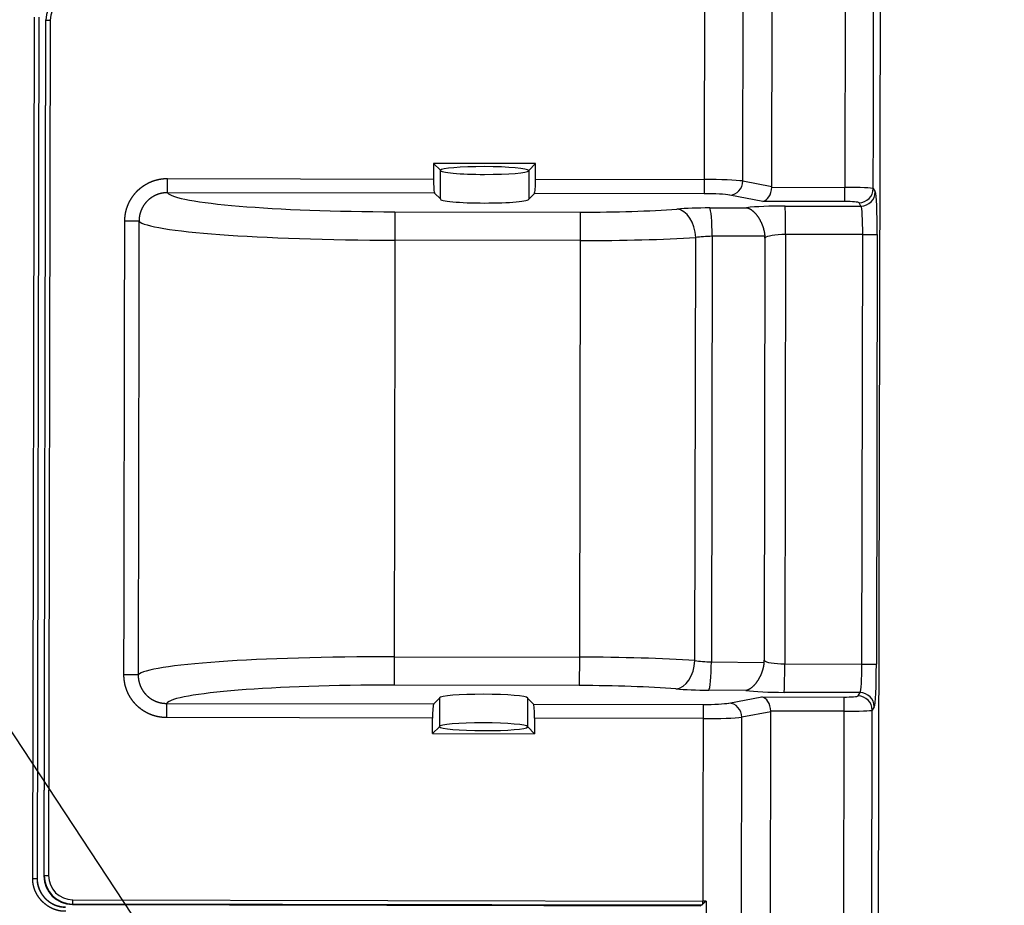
# Model space of a CAD drawing. Header units: millimetres. Extents: x 40090 to 187415, y -53271 to 40260.
# Tile 21 of 43: x 55889 to 55958, y 13837 to 13899. Entities that reach past the tile are written whole.
import ezdxf

# ---------------------------------------------------------------- set-up
doc = ezdxf.new("R2010")
doc.units = ezdxf.units.MM
doc.layers.add('AVM_projektor', color=6, linetype='Continuous')
doc.layers.add('AVM_reproduktor', color=6, linetype='Continuous')
doc.styles.add('AVM', font='arial.ttf')
doc.dimstyles.new('AVM-1_50', dxfattribs={"dimscale": 40, "dimtxt": 2.5, "dimasz": 2.5, "dimexe": 1.25, "dimexo": 0.625, "dimtad": 1, "dimdec": 0, "dimrnd": 1, "dimtxsty": 'AVM', "dimcen": 2.5, "dimclrd": 256, "dimclre": 256, "dimclrt": 256, "dimadec": 0, "dimazin": 0, "dimtfac": 1, "dimtdec": 0, "dimtmove": 0, "dimatfit": 3, "dimfxl": 0, "dimarcsym": 0})

# ---------------------------------------------------------------- blocks, each defined once
blk = doc.blocks.new('PT-FW430-bottom')
for p, q in [((170.364, 322.598), (-170.364, 322.598)), ((95.802, 322.122), (96.035, 322.262)), ((99.024, 321.389), (99.024, 322.405)), ((99.024, 322.405), (129.17, 322.405)), ((129.17, 321.389), (129.17, 322.405)), ((132.159, 322.262), (132.392, 322.122)), ((197.924, 322.122), (132.392, 322.122)), ((97.032, 321.263), (96.798, 321.123)), ((97.04, 315.941), (97.032, 321.263)), ((129.17, 321.389), (99.024, 321.389)), ((99.024, 321.389), (99.033, 315.976)), ((129.162, 315.978), (129.17, 321.389)), ((131.162, 321.263), (131.154, 315.943)), ((131.396, 321.123), (131.162, 321.263)), ((-197.924, 320.125), (95.719, 320.125)), ((96.715, 320.125), (95.719, 320.125)), ((95.72, 315.01), (95.719, 320.125)), ((96.715, 320.125), (96.716, 314.374)), ((131.479, 320.125), (132.475, 320.125)), ((131.479, 314.374), (131.479, 320.125)), ((132.475, 320.125), (132.475, 315.01)), ((132.475, 320.125), (197.924, 320.125)), ((99.033, 315.976), (129.162, 315.978)), ((95.669, 315.011), (-194.374, 315.011)), ((95.287, 312.974), (95.669, 315.011)), ((194.374, 315.011), (132.526, 315.011)), ((132.526, 315.011), (132.908, 312.974)), ((96.716, 314.374), (96.284, 312.068)), ((99.143, 314.518), (99.171, 310.827)), ((99.288, 314.524), (128.907, 314.525)), ((129.024, 310.829), (129.052, 314.52)), ((131.911, 312.068), (131.479, 314.374)), ((95.287, 312.974), (-193.722, 312.974)), ((97.179, 310.652), (97.159, 313.238)), ((131.036, 313.24), (131.016, 310.654)), ((193.722, 312.974), (132.908, 312.974)), ((95.188, 298.431), (95.186, 310.256)), ((96.183, 310.256), (96.184, 298.351)), ((99.171, 310.827), (129.024, 310.829)), ((132.012, 298.353), (132.012, 310.256)), ((133.009, 310.256), (133.009, 298.433)), ((145.805, 310.484), (192.893, 310.484)), ((145.805, 266.061), (145.805, 310.256)), ((146.105, 310.162), (146.105, 266.061)), ((128.937, 309.674), (99.259, 309.672)), ((146.135, 266.032), (146.135, 310.132)), ((97.493, 301.564), (99.485, 301.564)), ((97.494, 288.573), (97.493, 301.564)), ((99.485, 301.564), (128.711, 301.566)), ((99.485, 301.564), (99.487, 288.573)), ((128.711, 301.566), (130.704, 301.566)), ((128.711, 288.575), (128.711, 301.566)), ((130.704, 301.566), (130.704, 288.575)), ((95.188, 298.431), (94.097, 298.43)), ((94.097, 298.43), (94.578, 297.949)), ((94.097, 298.43), (94.097, 291.271)), ((133.009, 298.433), (134.1, 298.433)), ((134.1, 298.433), (133.619, 297.952)), ((134.1, 291.274), (134.1, 298.433)), ((94.578, 297.949), (96.586, 297.949)), ((96.184, 298.351), (96.586, 297.949)), ((131.611, 297.951), (131.602, 297.953)), ((132.012, 298.353), (131.611, 297.952)), ((133.619, 297.952), (131.611, 297.951)), ((94.579, 291.753), (94.097, 291.271)), ((96.586, 291.753), (94.579, 291.752)), ((96.185, 291.351), (96.586, 291.753)), ((131.602, 291.753), (131.611, 291.755)), ((132.012, 291.353), (131.611, 291.755)), ((131.611, 291.755), (133.619, 291.755)), ((133.619, 291.755), (134.1, 291.274)), ((94.097, 291.271), (95.189, 291.271)), ((95.191, 272.607), (95.189, 291.271)), ((96.185, 291.351), (96.187, 272.607)), ((132.012, 272.609), (132.012, 291.353)), ((134.1, 291.274), (133.009, 291.274)), ((133.009, 291.274), (133.009, 272.609)), ((96.187, 272.607), (95.191, 272.607)), ((132.012, 272.609), (133.009, 272.609)), ((98.185, 270.615), (98.185, 269.618)), ((130.015, 270.617), (130.015, 269.62)), ((146.105, 266.061), (145.805, 266.061)), ((146.105, 266.061), (146.135, 266.032)), ((84.094, 264.062), (84.065, 264.032)), ((84.065, 264.032), (144.135, 264.032)), ((84.094, 264.062), (84.094, 264.362)), ((84.094, 264.362), (144.105, 264.362)), ((144.105, 264.062), (84.094, 264.062)), ((144.105, 264.062), (144.105, 264.362)), ((144.135, 264.032), (144.105, 264.062)), ((83.893, 263.56), (144.307, 263.56)), ((83.893, 263.552), (144.307, 263.552)), ((144.307, 263.253), (83.9, 263.253))]:
    blk.add_line(p, q)
for centre, major_axis, ratio, start_param, end_param in [((95.807, 320.125), (0, -2), 0.043725, 3.19531, 4.712389), ((95.802, 321.123), (0.514, -0.858), 0.99484, 1.033478, 2.599595), ((99.024, 322.248), (3, 0), 0.052368, 1.570853, 3.054396), ((96.035, 321.263), (0.514, -0.858), 0.99484, 1.033478, 2.599595), ((129.17, 322.248), (-3, 0), 0.052368, 3.228792, 4.712335), ((132.159, 321.263), (-0.514, -0.858), 0.99484, 3.683578, 5.249813), ((132.392, 321.123), (-0.514, -0.858), 0.99484, 3.683578, 5.249813), ((132.388, 320.125), (0, -2), 0.043744, 1.570797, 3.089233), ((99.024, 321.25), (2, -0.002), 0.069825, 1.57094, 3.054482), ((129.17, 321.25), (-2, -0.002), 0.069825, 3.228712, 4.712254), ((96.803, 320.125), (0, -1), 0.087492, 3.193939, 4.712378), ((131.391, 320.125), (0, -1), 0.087489, 1.570797, 3.089233), ((99.031, 315.941), (-2, -0.003), 0.017452, 4.712359, 6.188288), ((97.346, 316.002), (0, -3.5), 0.087492, 4.729837, 5.622661), ((99.339, 316.002), (0, -1.5), 0.204146, 4.729813, 6.114258), ((128.856, 316.004), (0, -1.5), 0.204142, 0.168675, 1.552664), ((129.163, 315.943), (-2, 0.003), 0.017452, 3.235953, 4.712415), ((130.848, 316.004), (0, -3.5), 0.087486, 0.660524, 1.552664), ((95.632, 313.908), (0.204, 1.088), 0.903475, 0.117497, 0.167816), ((95.72, 314.374), (0.998, -0.093), 0.632403, 0.146019, 1.629545), ((132.475, 314.374), (-0.998, -0.093), 0.632397, 4.653645, 6.137174), ((132.563, 313.908), (0.204, -1.088), 0.903472, 2.973679, 3.024104), ((95.361, 310.256), (0, -3), 0.058312, 3.579284, 4.712389), ((95.287, 312.068), (-0.983, 0.184), 0.903475, 3.34636, 4.880205), ((132.908, 312.068), (-0.983, -0.184), 0.903472, 4.544476, 6.07843), ((132.834, 310.256), (0, -3), 0.058326, 1.570797, 2.705261), ((96.358, 310.256), (0, -2), 0.087492, 3.577914, 4.712378), ((131.838, 310.256), (0, -2), 0.087489, 1.570796, 2.705261), ((99.171, 310.653), (2, 0.016), 0.087153, 1.570122, 3.053988), ((97.528, 311.001), (0, -4), 0.087492, 4.79965, 5.439167), ((99.52, 311.001), (0, -2), 0.174983, 4.799634, 5.439151), ((128.675, 311.003), (0, -2), 0.174978, 0.844015, 1.482851), ((129.024, 310.654), (2, -0.015), 0.087153, 0.087601, 1.571467), ((130.668, 311.003), (0, -4), 0.087486, 0.844018, 1.482851), ((145.852, 310.256), (0, -3), 0.01571, 4.636056, 4.712389), ((146.105, 310.461), (0, -0.3), 0.017454, 6.239593, 6.265733), ((99.259, 308.343), (1.994, 0.155), 0.663347, 1.519198, 3.024853), ((98.592, 301.564), (0.001, -12.203), 0.073153, 1.570808, 2.297576), ((129.604, 301.566), (0, -12.203), 0.073146, 3.985611, 4.711694), ((128.937, 308.345), (1.994, -0.155), 0.663347, 0.116735, 1.62239), ((96.6, 301.564), (0.001, -10.203), 0.087492, 1.570807, 2.297574), ((131.596, 301.566), (0, -10.203), 0.087486, 3.985611, 4.711694), ((95.188, 298.343), (1, 0), 0.087489, 0.08762, 1.570807), ((133.009, 298.345), (-1, 0), 0.087489, 4.712389, 6.195919), ((94.587, 294.851), (0, -3.1), 0.087493, 3.173853, 6.250912), ((94.587, 294.851), (0, -3.1), 0.087492, 1.570801, 3.11013), ((96.595, 294.851), (0, -3.1), 0.087492, 1.570801, 3.173849), ((131.602, 294.853), (0, -3.1), 0.087486, 3.178435, 4.7117), ((133.61, 294.853), (0, -3.1), 0.087486, 3.173061, 4.7117), ((133.61, 294.853), (0, -3.1), 0.087488, 0.032418, 3.108812), ((94.587, 294.851), (0, -3.1), 0.087492, 0, 1.570801), ((96.595, 294.851), (0, -3.1), 0.087492, 6.250919, 7.853986), ((131.602, 294.853), (0, -3.1), 0.087486, 4.712385, 6.252055), ((133.61, 294.853), (0, -3.1), 0.087486, 4.712385, 6.283171), ((95.189, 291.359), (1, 0), 0.087489, 4.712399, 6.195926), ((133.009, 291.361), (-1, 0), 0.087489, 0.0876, 1.570796), ((96.094, 288.573), (0.002, -16), 0.087492, 0.064941, 1.570771), ((98.087, 288.574), (0.002, -18), 0.077771, 0.068465, 1.570772), ((130.111, 288.575), (0, -18), 0.077765, 4.712414, 6.214034), ((132.103, 288.575), (0, -16), 0.087486, 4.712419, 6.217555), ((84.095, 266.062), (-1.415, -1.415), 0.999787, 5.49794, 7.068432), ((84.095, 266.062), (1.202, 1.202), 0.999695, 2.356348, 3.92684), ((144.105, 266.062), (1.415, -1.415), 0.999787, 5.497932, 7.068424), ((144.105, 266.062), (-1.202, 1.202), 0.999695, 2.356339, 3.926831), ((144.135, 266.032), (-1.415, 1.415), 0.999695, 2.356336, 3.926828)]:
    blk.add_ellipse(centre, major_axis=major_axis, ratio=ratio, start_param=start_param, end_param=end_param)
for points, start_tangent, end_tangent in [([(95.802, 322.122), (76.22, 322.122), (56.638, 322.122), (37.057, 322.122), (17.475, 322.122), (-2.107, 322.122), (-21.688, 322.122), (-41.27, 322.122), (-60.852, 322.122), (-80.434, 322.122), (-100.015, 322.122), (-119.597, 322.122), (-139.179, 322.122), (-158.76, 322.122), (-178.342, 322.122), (-197.924, 322.122)], (-1, 0), (-1, 0)), ([(95.802, 322.122), (95.802, 322.122), (95.802, 322.122)], (-0.639369, -0.7689), (-0.639369, -0.7689)), ([(97.159, 313.238), (97.166, 313.271), (97.174, 313.301), (97.182, 313.33), (97.191, 313.356), (97.2, 313.381), (97.21, 313.405), (97.22, 313.428), (97.231, 313.45), (97.243, 313.473), (97.257, 313.499), (97.273, 313.525), (97.29, 313.551), (97.308, 313.578), (97.328, 313.604), (97.348, 313.631), (97.369, 313.657), (97.391, 313.683), (97.414, 313.71), (97.439, 313.736), (97.464, 313.762), (97.49, 313.788), (97.517, 313.814), (97.545, 313.84), (97.574, 313.866), (97.604, 313.891), (97.635, 313.916), (97.667, 313.942), (97.7, 313.967), (97.734, 313.992), (97.768, 314.016), (97.804, 314.041), (97.84, 314.065), (97.877, 314.089), (97.916, 314.112), (97.954, 314.136), (97.994, 314.158), (98.034, 314.181), (98.075, 314.203), (98.117, 314.225), (98.16, 314.246), (98.204, 314.266), (98.248, 314.287), (98.293, 314.306), (98.339, 314.325), (98.385, 314.344), (98.432, 314.361), (98.48, 314.378), (98.528, 314.395), (98.577, 314.41), (98.626, 314.425), (98.676, 314.438), (98.726, 314.451), (98.777, 314.463), (98.829, 314.474), (98.881, 314.484), (98.933, 314.493), (98.985, 314.501), (99.038, 314.508), (99.09, 314.514), (99.143, 314.518)], (0.206633, 0.978418), (0.997253, 0.074072)), ([(99.288, 314.524), (99.278, 314.524), (99.268, 314.523), (99.259, 314.523), (99.249, 314.523), (99.239, 314.523), (99.23, 314.523), (99.22, 314.522), (99.21, 314.522), (99.201, 314.522), (99.191, 314.521), (99.181, 314.521), (99.172, 314.52), (99.162, 314.52), (99.152, 314.519), (99.143, 314.518)], (-1, -0.000058), (-0.997271, -0.073827)), ([(129.052, 314.52), (129.042, 314.521), (129.033, 314.521), (129.023, 314.522), (129.013, 314.522), (129.004, 314.523), (128.994, 314.523), (128.984, 314.524), (128.975, 314.524), (128.965, 314.524), (128.955, 314.525), (128.946, 314.525), (128.936, 314.525), (128.926, 314.525), (128.917, 314.525), (128.907, 314.525)], (-0.99728, 0.073708), (-1, -0.000061)), ([(129.052, 314.52), (129.105, 314.515), (129.157, 314.51), (129.21, 314.503), (129.262, 314.495), (129.314, 314.486), (129.366, 314.476), (129.417, 314.465), (129.468, 314.453), (129.519, 314.44), (129.569, 314.426), (129.618, 314.412), (129.667, 314.396), (129.715, 314.38), (129.762, 314.363), (129.809, 314.346), (129.856, 314.327), (129.901, 314.308), (129.947, 314.289), (129.991, 314.268), (130.035, 314.248), (130.077, 314.226), (130.119, 314.205), (130.161, 314.183), (130.201, 314.16), (130.24, 314.138), (130.279, 314.114), (130.317, 314.091), (130.355, 314.067), (130.391, 314.043), (130.426, 314.018), (130.461, 313.994), (130.495, 313.969), (130.528, 313.944), (130.56, 313.918), (130.59, 313.893), (130.62, 313.868), (130.649, 313.842), (130.677, 313.816), (130.705, 313.79), (130.731, 313.764), (130.756, 313.738), (130.78, 313.712), (130.804, 313.685), (130.826, 313.659), (130.847, 313.633), (130.867, 313.606), (130.887, 313.58), (130.905, 313.553), (130.922, 313.527), (130.938, 313.501), (130.953, 313.474), (130.966, 313.448), (130.978, 313.424), (130.989, 313.4), (130.999, 313.377), (131.007, 313.354), (131.014, 313.332), (131.021, 313.31), (131.026, 313.288), (131.036, 313.24)], (0.997262, -0.073954), (0.167147, -0.985932)), ([(82.395, 310.256), (83.248, 310.256), (84.1, 310.256), (84.953, 310.256), (85.806, 310.256), (86.659, 310.256), (87.511, 310.256), (88.364, 310.256), (89.217, 310.256), (90.07, 310.256), (90.923, 310.256), (91.775, 310.256), (92.628, 310.256), (93.481, 310.256), (94.334, 310.256), (95.186, 310.256)], (1, 0), (1, 0)), ([(95.186, 310.256), (95.285, 310.256), (95.381, 310.256), (95.476, 310.256), (95.567, 310.256), (95.655, 310.256), (95.738, 310.256), (95.817, 310.256), (95.889, 310.256), (95.956, 310.256), (96.015, 310.256), (96.067, 310.256), (96.11, 310.256), (96.144, 310.256), (96.169, 310.256), (96.183, 310.256)], (1, 0.000119), (1, 0.000119)), ([(132.009, 310.256), (132.014, 310.256), (132.02, 310.256), (132.026, 310.256), (132.033, 310.256), (132.041, 310.256), (132.05, 310.256), (132.06, 310.256), (132.07, 310.256), (132.082, 310.256), (132.094, 310.256), (132.108, 310.256), (132.123, 310.256), (132.139, 310.256), (132.156, 310.256), (132.173, 310.256), (132.192, 310.256), (132.211, 310.256), (132.232, 310.256), (132.253, 310.256), (132.275, 310.256), (132.297, 310.256), (132.321, 310.256), (132.345, 310.256), (132.37, 310.256), (132.396, 310.256), (132.422, 310.256), (132.45, 310.256), (132.477, 310.256), (132.505, 310.256), (132.534, 310.256), (132.563, 310.256), (132.593, 310.256), (132.623, 310.256), (132.654, 310.256), (132.685, 310.256), (132.716, 310.256), (132.748, 310.256), (132.78, 310.256), (132.812, 310.256), (132.845, 310.256), (132.877, 310.256), (132.91, 310.256), (132.943, 310.256), (132.976, 310.256), (133.009, 310.256)], (1, 0.000001), (1, 0)), ([(133.009, 310.256), (133.862, 310.256), (134.715, 310.256), (135.568, 310.256), (136.421, 310.256), (137.274, 310.256), (138.127, 310.256), (138.98, 310.256), (139.833, 310.256), (140.687, 310.256), (141.54, 310.256), (142.393, 310.256), (143.246, 310.256), (144.099, 310.256), (144.952, 310.256), (145.805, 310.256)], (1, 0), (1, 0)), ([(145.804, 310.486), (145.809, 310.48), (145.814, 310.475), (145.82, 310.469), (145.824, 310.464), (145.829, 310.46), (145.832, 310.456), (145.836, 310.452), (145.839, 310.449), (145.843, 310.445), (145.847, 310.44), (145.851, 310.436), (145.856, 310.431), (145.86, 310.427), (145.864, 310.422), (145.868, 310.418), (145.871, 310.414), (145.875, 310.41), (145.879, 310.406), (145.883, 310.402), (145.887, 310.397), (145.891, 310.393), (145.895, 310.389), (145.899, 310.385), (145.903, 310.381), (145.907, 310.376), (145.911, 310.372), (145.915, 310.368), (145.919, 310.363), (145.923, 310.359), (145.927, 310.355), (145.931, 310.351), (145.935, 310.347), (145.938, 310.342), (145.942, 310.338), (145.946, 310.334), (145.95, 310.33), (145.954, 310.326), (145.958, 310.322), (145.962, 310.317), (145.965, 310.313), (145.969, 310.309), (145.973, 310.305), (145.977, 310.301), (145.98, 310.297), (145.984, 310.293), (145.988, 310.29), (145.991, 310.286), (145.995, 310.282), (145.998, 310.278), (146.002, 310.274), (146.005, 310.27), (146.009, 310.267), (146.012, 310.263), (146.016, 310.259), (146.019, 310.256)], (0.688626, -0.725117), (0.680148, -0.733075)), ([(146.019, 310.256), (146.012, 310.256), (146.005, 310.256), (145.998, 310.256), (145.991, 310.256), (145.983, 310.256), (145.975, 310.256), (145.967, 310.256), (145.959, 310.256), (145.951, 310.256), (145.943, 310.256), (145.934, 310.256), (145.925, 310.256), (145.917, 310.256), (145.908, 310.256), (145.899, 310.256), (145.89, 310.256), (145.881, 310.256), (145.871, 310.256), (145.862, 310.256), (145.853, 310.256), (145.843, 310.256), (145.834, 310.256), (145.824, 310.256), (145.815, 310.256), (145.805, 310.256)], (-1, 0), (-1, 0)), ([(146.105, 310.162), (146.101, 310.166), (146.096, 310.172), (146.09, 310.179), (146.083, 310.187), (146.074, 310.196), (146.065, 310.206), (146.055, 310.217), (146.044, 310.229), (146.032, 310.242), (146.019, 310.256)], (-0.65685, 0.754022), (-0.681725, 0.731608)), ([(97.494, 288.573), (97.501, 288.573), (97.51, 288.573), (97.521, 288.573), (97.535, 288.573), (97.55, 288.573), (97.568, 288.573), (97.587, 288.573), (97.609, 288.573), (97.632, 288.573), (97.658, 288.573), (97.686, 288.573), (97.715, 288.573), (97.747, 288.573), (97.78, 288.573), (97.816, 288.573), (97.853, 288.573), (97.892, 288.573), (97.932, 288.573), (97.975, 288.573), (98.019, 288.573), (98.064, 288.573), (98.111, 288.573), (98.16, 288.573), (98.21, 288.573), (98.262, 288.573), (98.314, 288.573), (98.368, 288.573), (98.424, 288.573), (98.48, 288.573), (98.538, 288.573), (98.596, 288.573), (98.656, 288.573), (98.716, 288.573), (98.777, 288.573), (98.839, 288.573), (98.902, 288.573), (98.965, 288.573), (99.029, 288.573), (99.094, 288.573), (99.159, 288.573), (99.224, 288.573), (99.289, 288.573), (99.355, 288.573), (99.421, 288.573), (99.487, 288.573)], (1, 0.000027), (1, 0.000096)), ([(99.487, 288.573), (105.332, 288.574), (111.176, 288.574), (117.021, 288.574), (122.866, 288.575), (128.711, 288.575)], (1, 0.000059), (1, 0.000059)), ([(128.711, 288.575), (128.777, 288.575), (128.843, 288.575), (128.909, 288.575), (128.974, 288.575), (129.039, 288.575), (129.104, 288.575), (129.169, 288.575), (129.233, 288.575), (129.296, 288.575), (129.359, 288.575), (129.421, 288.575), (129.482, 288.575), (129.542, 288.575), (129.602, 288.575), (129.66, 288.575), (129.718, 288.575), (129.774, 288.575), (129.829, 288.575), (129.884, 288.575), (129.936, 288.575), (129.988, 288.575), (130.038, 288.575), (130.086, 288.575), (130.134, 288.575), (130.179, 288.575), (130.223, 288.575), (130.265, 288.575), (130.306, 288.575), (130.345, 288.575), (130.382, 288.575), (130.417, 288.575), (130.451, 288.575), (130.482, 288.575), (130.512, 288.575), (130.54, 288.575), (130.565, 288.575), (130.589, 288.575), (130.611, 288.575), (130.63, 288.575), (130.648, 288.575), (130.663, 288.575), (130.677, 288.575), (130.688, 288.575), (130.697, 288.575), (130.704, 288.575)], (1, -0.000001), (1, -0.000167)), ([(98.185, 269.618), (98.151, 269.618), (98.117, 269.619), (98.083, 269.62), (98.05, 269.621), (98.016, 269.623), (97.983, 269.625), (97.949, 269.627), (97.916, 269.63), (97.882, 269.633), (97.849, 269.637), (97.816, 269.64), (97.783, 269.645), (97.75, 269.649), (97.717, 269.654), (97.684, 269.66), (97.651, 269.666), (97.618, 269.672), (97.585, 269.678), (97.553, 269.685), (97.52, 269.692), (97.487, 269.7), (97.455, 269.708), (97.422, 269.716), (97.39, 269.725), (97.358, 269.734), (97.325, 269.743), (97.293, 269.753), (97.261, 269.763), (97.229, 269.774), (97.197, 269.785), (97.165, 269.796), (97.134, 269.807), (97.102, 269.819), (97.071, 269.832), (97.039, 269.844), (97.008, 269.857), (96.978, 269.871), (96.947, 269.884), (96.917, 269.898), (96.886, 269.913), (96.856, 269.927), (96.826, 269.942), (96.797, 269.957), (96.767, 269.973), (96.738, 269.989), (96.709, 270.005), (96.68, 270.022), (96.651, 270.039), (96.622, 270.056), (96.594, 270.074), (96.566, 270.091), (96.538, 270.11), (96.51, 270.128), (96.482, 270.147), (96.454, 270.166), (96.427, 270.186), (96.4, 270.206), (96.373, 270.226), (96.346, 270.246), (96.32, 270.267), (96.293, 270.288), (96.267, 270.31), (96.241, 270.332), (96.216, 270.354), (96.191, 270.376), (96.166, 270.398), (96.141, 270.421), (96.117, 270.444), (96.092, 270.467), (96.069, 270.491), (96.045, 270.515), (96.022, 270.538), (95.999, 270.563), (95.976, 270.587), (95.954, 270.612), (95.931, 270.637), (95.91, 270.662), (95.888, 270.688), (95.867, 270.713), (95.846, 270.739), (95.825, 270.766), (95.804, 270.792), (95.784, 270.819), (95.764, 270.846), (95.745, 270.873), (95.725, 270.9), (95.706, 270.928), (95.688, 270.956), (95.669, 270.984), (95.651, 271.013), (95.633, 271.042), (95.616, 271.07), (95.598, 271.1), (95.582, 271.129), (95.565, 271.158), (95.549, 271.188), (95.533, 271.217), (95.518, 271.247), (95.503, 271.277), (95.488, 271.307), (95.474, 271.337), (95.46, 271.367), (95.446, 271.398), (95.433, 271.429), (95.42, 271.459), (95.407, 271.49), (95.395, 271.521), (95.383, 271.552), (95.371, 271.584), (95.36, 271.615), (95.349, 271.647), (95.338, 271.679), (95.328, 271.71), (95.318, 271.742), (95.309, 271.775), (95.3, 271.807), (95.291, 271.839), (95.283, 271.872), (95.274, 271.905), (95.267, 271.938), (95.259, 271.971), (95.252, 272.004), (95.246, 272.037), (95.239, 272.07), (95.234, 272.103), (95.228, 272.137), (95.223, 272.17), (95.218, 272.203), (95.214, 272.237), (95.21, 272.27), (95.206, 272.304), (95.203, 272.337), (95.2, 272.371), (95.198, 272.404), (95.196, 272.438), (95.194, 272.472), (95.193, 272.505), (95.192, 272.539), (95.191, 272.573), (95.191, 272.607)], (-1, -0.000071), (-0.000107, 1)), ([(96.187, 272.607), (96.187, 272.58), (96.188, 272.554), (96.189, 272.528), (96.19, 272.502), (96.191, 272.475), (96.193, 272.449), (96.195, 272.423), (96.198, 272.397), (96.2, 272.371), (96.204, 272.345), (96.207, 272.319), (96.211, 272.293), (96.215, 272.267), (96.22, 272.241), (96.225, 272.216), (96.23, 272.19), (96.236, 272.164), (96.242, 272.138), (96.248, 272.113), (96.255, 272.088), (96.261, 272.062), (96.269, 272.037), (96.276, 272.012), (96.284, 271.987), (96.292, 271.963), (96.301, 271.938), (96.31, 271.913), (96.319, 271.889), (96.328, 271.865), (96.338, 271.841), (96.348, 271.817), (96.359, 271.793), (96.369, 271.769), (96.38, 271.746), (96.392, 271.722), (96.404, 271.699), (96.416, 271.676), (96.428, 271.653), (96.441, 271.63), (96.454, 271.607), (96.467, 271.584), (96.48, 271.562), (96.494, 271.54), (96.509, 271.517), (96.523, 271.496), (96.538, 271.474), (96.553, 271.452), (96.568, 271.431), (96.584, 271.41), (96.599, 271.389), (96.615, 271.369), (96.632, 271.349), (96.648, 271.329), (96.665, 271.309), (96.682, 271.289), (96.699, 271.27), (96.717, 271.251), (96.735, 271.232), (96.753, 271.213), (96.771, 271.194), (96.79, 271.176), (96.809, 271.158), (96.828, 271.14), (96.847, 271.123), (96.867, 271.106), (96.887, 271.088), (96.907, 271.072), (96.927, 271.055), (96.948, 271.039), (96.969, 271.023), (96.99, 271.007), (97.011, 270.991), (97.032, 270.976), (97.054, 270.961), (97.075, 270.947), (97.097, 270.933), (97.119, 270.919), (97.141, 270.905), (97.164, 270.892), (97.186, 270.879), (97.209, 270.866), (97.232, 270.853), (97.255, 270.841), (97.278, 270.829), (97.301, 270.818), (97.325, 270.807), (97.348, 270.796), (97.372, 270.785), (97.396, 270.775), (97.42, 270.765), (97.444, 270.755), (97.469, 270.745), (97.494, 270.736), (97.518, 270.727), (97.543, 270.719), (97.568, 270.711), (97.593, 270.703), (97.618, 270.695), (97.644, 270.688), (97.669, 270.681), (97.694, 270.675), (97.719, 270.669), (97.745, 270.663), (97.77, 270.658), (97.796, 270.652), (97.821, 270.648), (97.847, 270.643), (97.872, 270.639), (97.898, 270.635), (97.924, 270.632), (97.95, 270.629), (97.976, 270.626), (98.002, 270.623), (98.027, 270.621), (98.054, 270.619), (98.08, 270.618), (98.106, 270.617), (98.132, 270.616), (98.158, 270.616), (98.185, 270.615)], (-0.002703, -0.999996), (0.999997, 0.002566)), ([(130.015, 270.617), (130.042, 270.618), (130.068, 270.618), (130.094, 270.619), (130.12, 270.62), (130.147, 270.621), (130.173, 270.623), (130.199, 270.625), (130.225, 270.628), (130.251, 270.631), (130.277, 270.634), (130.303, 270.637), (130.329, 270.641), (130.355, 270.645), (130.381, 270.65), (130.406, 270.655), (130.432, 270.66), (130.458, 270.666), (130.484, 270.671), (130.509, 270.678), (130.535, 270.684), (130.56, 270.691), (130.585, 270.698), (130.61, 270.706), (130.635, 270.714), (130.66, 270.722), (130.684, 270.73), (130.709, 270.739), (130.733, 270.748), (130.757, 270.758), (130.781, 270.767), (130.805, 270.777), (130.829, 270.788), (130.853, 270.798), (130.877, 270.809), (130.9, 270.82), (130.923, 270.832), (130.947, 270.844), (130.97, 270.856), (130.993, 270.869), (131.016, 270.882), (131.038, 270.895), (131.061, 270.908), (131.083, 270.922), (131.105, 270.936), (131.127, 270.951), (131.149, 270.965), (131.171, 270.98), (131.192, 270.995), (131.213, 271.011), (131.234, 271.027), (131.254, 271.043), (131.275, 271.059), (131.295, 271.075), (131.315, 271.092), (131.335, 271.109), (131.354, 271.126), (131.373, 271.144), (131.392, 271.161), (131.411, 271.179), (131.43, 271.198), (131.448, 271.216), (131.466, 271.235), (131.484, 271.254), (131.502, 271.273), (131.519, 271.293), (131.536, 271.313), (131.553, 271.333), (131.57, 271.353), (131.586, 271.373), (131.602, 271.394), (131.618, 271.415), (131.634, 271.436), (131.649, 271.458), (131.664, 271.479), (131.679, 271.501), (131.693, 271.522), (131.707, 271.544), (131.721, 271.566), (131.734, 271.589), (131.747, 271.611), (131.76, 271.634), (131.773, 271.656), (131.785, 271.679), (131.797, 271.703), (131.809, 271.726), (131.82, 271.749), (131.831, 271.773), (131.842, 271.797), (131.852, 271.821), (131.862, 271.845), (131.872, 271.869), (131.882, 271.893), (131.891, 271.918), (131.9, 271.943), (131.908, 271.968), (131.917, 271.993), (131.924, 272.018), (131.932, 272.043), (131.939, 272.068), (131.946, 272.093), (131.953, 272.118), (131.959, 272.144), (131.965, 272.169), (131.97, 272.194), (131.975, 272.22), (131.98, 272.245), (131.985, 272.271), (131.989, 272.297), (131.993, 272.322), (131.996, 272.348), (131.999, 272.374), (132.002, 272.4), (132.005, 272.426), (132.007, 272.452), (132.009, 272.478), (132.01, 272.504), (132.011, 272.53), (132.012, 272.556), (132.012, 272.583), (132.012, 272.609)], (0.999997, -0.002447), (-0.002822, 0.999996)), ([(133.009, 272.609), (133.009, 272.577), (133.008, 272.546), (133.007, 272.514), (133.006, 272.483), (133.005, 272.452), (133.003, 272.42), (133.001, 272.389), (132.998, 272.358), (132.995, 272.327), (132.992, 272.296), (132.989, 272.265), (132.985, 272.234), (132.981, 272.203), (132.977, 272.172), (132.972, 272.141), (132.967, 272.11), (132.962, 272.08), (132.956, 272.049), (132.95, 272.018), (132.944, 271.988), (132.937, 271.957), (132.93, 271.927), (132.923, 271.897), (132.915, 271.866), (132.907, 271.836), (132.899, 271.806), (132.89, 271.776), (132.882, 271.746), (132.872, 271.716), (132.863, 271.686), (132.853, 271.656), (132.843, 271.626), (132.832, 271.596), (132.821, 271.566), (132.81, 271.537), (132.799, 271.508), (132.787, 271.478), (132.775, 271.45), (132.763, 271.421), (132.75, 271.392), (132.737, 271.364), (132.724, 271.335), (132.711, 271.307), (132.697, 271.279), (132.683, 271.251), (132.669, 271.223), (132.654, 271.196), (132.639, 271.169), (132.624, 271.141), (132.609, 271.114), (132.593, 271.087), (132.577, 271.061), (132.561, 271.034), (132.544, 271.008), (132.527, 270.981), (132.51, 270.955), (132.493, 270.929), (132.475, 270.903), (132.457, 270.878), (132.439, 270.852), (132.42, 270.827), (132.401, 270.802), (132.382, 270.777), (132.363, 270.752), (132.343, 270.727), (132.323, 270.703), (132.303, 270.679), (132.282, 270.655), (132.261, 270.631), (132.241, 270.608), (132.219, 270.585), (132.198, 270.562), (132.177, 270.539), (132.155, 270.517), (132.133, 270.494), (132.111, 270.473), (132.088, 270.451), (132.066, 270.429), (132.043, 270.408), (132.02, 270.387), (131.996, 270.367), (131.973, 270.346), (131.949, 270.326), (131.925, 270.306), (131.901, 270.286), (131.877, 270.267), (131.852, 270.247), (131.827, 270.228), (131.802, 270.21), (131.777, 270.191), (131.752, 270.173), (131.726, 270.155), (131.7, 270.137), (131.674, 270.119), (131.648, 270.102), (131.621, 270.085), (131.594, 270.068), (131.568, 270.052), (131.54, 270.036), (131.513, 270.02), (131.486, 270.004), (131.459, 269.989), (131.431, 269.974), (131.403, 269.96), (131.376, 269.945), (131.348, 269.931), (131.32, 269.918), (131.291, 269.904), (131.263, 269.891), (131.235, 269.878), (131.206, 269.866), (131.177, 269.853), (131.149, 269.842), (131.12, 269.83), (131.091, 269.819), (131.062, 269.808), (131.032, 269.797), (131.003, 269.787), (130.973, 269.776), (130.944, 269.767), (130.914, 269.757), (130.884, 269.748), (130.854, 269.739), (130.824, 269.73), (130.793, 269.722), (130.763, 269.714), (130.732, 269.706), (130.702, 269.699), (130.671, 269.692), (130.64, 269.685), (130.609, 269.679), (130.578, 269.673), (130.547, 269.667), (130.516, 269.662), (130.485, 269.657), (130.454, 269.652), (130.423, 269.647), (130.392, 269.643), (130.361, 269.64), (130.33, 269.636), (130.298, 269.633), (130.267, 269.63), (130.236, 269.628), (130.204, 269.626), (130.173, 269.624), (130.141, 269.622), (130.11, 269.621), (130.079, 269.62), (130.047, 269.62), (130.015, 269.62)], (0.00001, -1), (-1, -0.00005)), ([(98.185, 270.615), (99.094, 270.616), (100.003, 270.616), (100.913, 270.616), (101.822, 270.616), (102.732, 270.616), (103.641, 270.616), (104.551, 270.616), (105.46, 270.616), (106.37, 270.616), (107.279, 270.616), (108.189, 270.616), (109.098, 270.616), (110.007, 270.616), (110.917, 270.616), (111.826, 270.616), (112.736, 270.616), (113.645, 270.616), (114.555, 270.616), (115.464, 270.617), (116.374, 270.617), (117.283, 270.617), (118.192, 270.617), (119.102, 270.617), (120.011, 270.617), (120.921, 270.617), (121.83, 270.617), (122.74, 270.617), (123.649, 270.617), (124.559, 270.617), (125.468, 270.617), (126.378, 270.617), (127.287, 270.617), (128.196, 270.617), (129.106, 270.617), (130.015, 270.617)], (1, 0.00006), (1, 0.00006)), ([(130.015, 269.62), (127.893, 269.62), (125.771, 269.619), (123.649, 269.619), (121.527, 269.619), (119.405, 269.619), (117.283, 269.619), (115.161, 269.619), (113.039, 269.619), (110.917, 269.619), (108.795, 269.618), (106.673, 269.618), (104.551, 269.618), (102.429, 269.618), (100.307, 269.618), (98.185, 269.618)], (-1, -0.00006), (-1, -0.00006)), ([(144.305, 263.552), (144.327, 263.552), (144.347, 263.552), (144.366, 263.552), (144.384, 263.552), (144.403, 263.552), (144.422, 263.553), (144.442, 263.554), (144.461, 263.555), (144.48, 263.556), (144.499, 263.558), (144.518, 263.56), (144.537, 263.561), (144.556, 263.563), (144.574, 263.566), (144.593, 263.568), (144.612, 263.571), (144.631, 263.574), (144.65, 263.577), (144.669, 263.58), (144.687, 263.584), (144.706, 263.587), (144.725, 263.591), (144.743, 263.595), (144.762, 263.6), (144.78, 263.604), (144.799, 263.609), (144.818, 263.613), (144.836, 263.619), (144.855, 263.624), (144.873, 263.629), (144.891, 263.635), (144.91, 263.641), (144.928, 263.647), (144.946, 263.653), (144.964, 263.659), (144.982, 263.666), (145, 263.672), (145.018, 263.679), (145.036, 263.686), (145.054, 263.694), (145.071, 263.701), (145.089, 263.708), (145.106, 263.716), (145.124, 263.724), (145.141, 263.732), (145.158, 263.74), (145.175, 263.749), (145.192, 263.757), (145.209, 263.766), (145.226, 263.775), (145.243, 263.784), (145.26, 263.793), (145.276, 263.802), (145.293, 263.812), (145.309, 263.821), (145.326, 263.831), (145.342, 263.841), (145.358, 263.851), (145.375, 263.862), (145.391, 263.872), (145.407, 263.883), (145.422, 263.893), (145.438, 263.904), (145.454, 263.915), (145.47, 263.927), (145.485, 263.938), (145.501, 263.95), (145.516, 263.961), (145.531, 263.973), (145.546, 263.985), (145.561, 263.997), (145.576, 264.009), (145.59, 264.021), (145.605, 264.033), (145.619, 264.046), (145.634, 264.059), (145.648, 264.071), (145.662, 264.084), (145.676, 264.097), (145.69, 264.11), (145.703, 264.123), (145.717, 264.137), (145.73, 264.15), (145.744, 264.164), (145.757, 264.177), (145.77, 264.191), (145.783, 264.205), (145.796, 264.219), (145.809, 264.234), (145.821, 264.248), (145.834, 264.262), (145.846, 264.277), (145.858, 264.292), (145.87, 264.306), (145.882, 264.321), (145.894, 264.336), (145.906, 264.352), (145.918, 264.367), (145.929, 264.382), (145.941, 264.398), (145.952, 264.413), (145.963, 264.429), (145.974, 264.445), (145.984, 264.461), (145.995, 264.477), (146.005, 264.493), (146.016, 264.509), (146.026, 264.525), (146.036, 264.541), (146.046, 264.558), (146.055, 264.574), (146.065, 264.591), (146.074, 264.607), (146.083, 264.624), (146.092, 264.641), (146.101, 264.657), (146.109, 264.674), (146.118, 264.691), (146.126, 264.708), (146.134, 264.725), (146.142, 264.743), (146.15, 264.76), (146.158, 264.777), (146.166, 264.795), (146.173, 264.812), (146.18, 264.83), (146.187, 264.848), (146.194, 264.865), (146.201, 264.883), (146.207, 264.901), (146.213, 264.919), (146.22, 264.937), (146.226, 264.956), (146.231, 264.974), (146.237, 264.992), (146.243, 265.011), (146.248, 265.029), (146.253, 265.048), (146.258, 265.066), (146.262, 265.085), (146.267, 265.104), (146.271, 265.122), (146.275, 265.141), (146.279, 265.16), (146.283, 265.179), (146.286, 265.198), (146.29, 265.216), (146.293, 265.235), (146.296, 265.254), (146.298, 265.273), (146.301, 265.292), (146.303, 265.311), (146.305, 265.33), (146.307, 265.349), (146.309, 265.368), (146.31, 265.387), (146.312, 265.406), (146.313, 265.425), (146.314, 265.444), (146.314, 265.463), (146.315, 265.482), (146.315, 265.501), (146.315, 265.52), (146.315, 265.54), (146.314, 265.561)], (0.999674, -0.025529), (-0.025527, 0.999674)), ([(144.306, 263.56), (144.316, 263.56), (144.326, 263.56), (144.336, 263.56), (144.345, 263.56), (144.354, 263.56), (144.363, 263.561), (144.372, 263.561), (144.381, 263.561), (144.39, 263.561), (144.4, 263.562), (144.409, 263.562), (144.418, 263.563), (144.427, 263.563), (144.436, 263.564), (144.446, 263.565), (144.455, 263.565), (144.464, 263.566), (144.473, 263.567), (144.483, 263.567), (144.492, 263.568), (144.501, 263.569), (144.51, 263.57), (144.519, 263.571), (144.529, 263.572), (144.538, 263.573), (144.547, 263.574), (144.556, 263.575), (144.565, 263.576), (144.574, 263.578), (144.584, 263.579), (144.593, 263.58), (144.602, 263.582), (144.611, 263.583), (144.62, 263.584), (144.629, 263.586), (144.638, 263.587), (144.647, 263.589), (144.657, 263.591), (144.666, 263.592), (144.675, 263.594), (144.684, 263.596), (144.693, 263.597), (144.702, 263.599), (144.711, 263.601), (144.72, 263.603), (144.729, 263.605), (144.738, 263.607), (144.747, 263.609), (144.756, 263.611), (144.765, 263.613), (144.774, 263.615), (144.783, 263.617), (144.792, 263.619), (144.801, 263.622), (144.81, 263.624), (144.819, 263.626), (144.828, 263.629), (144.837, 263.631), (144.846, 263.634), (144.854, 263.636), (144.863, 263.639), (144.872, 263.641), (144.881, 263.644), (144.89, 263.647), (144.899, 263.649), (144.908, 263.652), (144.916, 263.655), (144.925, 263.658), (144.934, 263.661), (144.943, 263.663), (144.951, 263.666), (144.96, 263.669), (144.969, 263.672), (144.978, 263.675), (144.986, 263.679), (144.995, 263.682), (145.004, 263.685), (145.012, 263.688), (145.021, 263.691), (145.03, 263.695), (145.038, 263.698), (145.047, 263.702), (145.055, 263.705), (145.064, 263.708), (145.072, 263.712), (145.081, 263.716), (145.09, 263.719), (145.098, 263.723), (145.107, 263.726), (145.115, 263.73), (145.123, 263.734), (145.132, 263.738), (145.14, 263.742), (145.149, 263.745), (145.157, 263.749), (145.165, 263.753), (145.174, 263.757), (145.182, 263.761), (145.19, 263.765), (145.199, 263.769), (145.207, 263.774), (145.215, 263.778), (145.223, 263.782), (145.232, 263.786), (145.24, 263.79), (145.248, 263.795), (145.256, 263.799), (145.264, 263.804), (145.272, 263.808), (145.28, 263.812), (145.288, 263.817), (145.296, 263.822), (145.304, 263.826), (145.312, 263.831), (145.32, 263.835), (145.328, 263.84), (145.336, 263.845), (145.344, 263.85), (145.352, 263.854), (145.36, 263.859), (145.368, 263.864), (145.376, 263.869), (145.383, 263.874), (145.391, 263.879), (145.399, 263.884), (145.407, 263.889), (145.414, 263.894), (145.422, 263.899), (145.43, 263.904), (145.437, 263.91), (145.445, 263.915), (145.453, 263.92), (145.46, 263.926), (145.468, 263.931), (145.475, 263.936), (145.483, 263.942), (145.49, 263.947), (145.498, 263.953), (145.505, 263.958), (145.512, 263.964), (145.52, 263.969), (145.527, 263.975), (145.534, 263.981), (145.542, 263.986), (145.549, 263.992), (145.556, 263.998), (145.563, 264.003), (145.57, 264.009), (145.578, 264.015), (145.585, 264.021), (145.592, 264.027), (145.599, 264.033), (145.606, 264.039), (145.613, 264.045), (145.62, 264.051), (145.627, 264.057), (145.634, 264.063), (145.641, 264.069), (145.648, 264.075), (145.654, 264.082), (145.661, 264.088), (145.668, 264.094), (145.675, 264.1), (145.682, 264.107), (145.688, 264.113), (145.695, 264.12), (145.702, 264.126), (145.708, 264.132), (145.715, 264.139), (145.721, 264.145), (145.728, 264.152), (145.734, 264.159), (145.741, 264.165), (145.747, 264.172), (145.754, 264.178), (145.76, 264.185), (145.766, 264.192), (145.773, 264.199), (145.779, 264.205), (145.785, 264.212), (145.791, 264.219), (145.797, 264.226), (145.804, 264.233), (145.81, 264.24), (145.816, 264.247), (145.822, 264.254), (145.828, 264.261), (145.834, 264.268), (145.84, 264.275), (145.846, 264.282), (145.852, 264.289), (145.857, 264.296), (145.863, 264.303), (145.869, 264.311), (145.875, 264.318), (145.881, 264.325), (145.886, 264.332), (145.892, 264.34), (145.897, 264.347), (145.903, 264.354), (145.909, 264.362), (145.914, 264.369), (145.92, 264.377), (145.925, 264.384), (145.93, 264.392), (145.936, 264.399), (145.941, 264.407), (145.946, 264.414), (145.952, 264.422), (145.957, 264.429), (145.962, 264.437), (145.967, 264.445), (145.973, 264.452), (145.978, 264.46), (145.983, 264.468), (145.988, 264.476), (145.993, 264.483), (145.998, 264.491), (146.003, 264.499), (146.007, 264.507), (146.012, 264.515), (146.017, 264.522), (146.022, 264.53), (146.027, 264.538), (146.031, 264.546), (146.036, 264.554), (146.041, 264.562), (146.045, 264.57), (146.05, 264.578), (146.054, 264.586), (146.059, 264.594), (146.063, 264.603), (146.068, 264.611), (146.072, 264.619), (146.076, 264.627), (146.081, 264.635), (146.085, 264.643), (146.089, 264.652), (146.093, 264.66), (146.097, 264.668), (146.101, 264.676), (146.105, 264.685), (146.109, 264.693), (146.113, 264.701), (146.117, 264.71), (146.121, 264.718), (146.125, 264.726), (146.129, 264.735), (146.133, 264.743), (146.137, 264.752), (146.14, 264.76), (146.144, 264.769), (146.148, 264.777), (146.151, 264.786), (146.155, 264.794), (146.158, 264.803), (146.162, 264.811), (146.165, 264.82), (146.169, 264.828), (146.172, 264.837), (146.175, 264.846), (146.179, 264.854), (146.182, 264.863), (146.185, 264.872), (146.188, 264.88), (146.191, 264.889), (146.194, 264.898), (146.197, 264.906), (146.2, 264.915), (146.203, 264.924), (146.206, 264.933), (146.209, 264.942), (146.212, 264.95), (146.215, 264.959), (146.217, 264.968), (146.22, 264.977), (146.223, 264.986), (146.225, 264.994), (146.228, 265.003), (146.231, 265.012), (146.233, 265.021), (146.236, 265.03), (146.238, 265.039), (146.24, 265.048), (146.243, 265.057), (146.245, 265.066), (146.247, 265.075), (146.25, 265.084), (146.252, 265.093), (146.254, 265.102), (146.256, 265.111), (146.258, 265.12), (146.26, 265.129), (146.262, 265.138), (146.264, 265.147), (146.266, 265.156), (146.268, 265.165), (146.269, 265.174), (146.271, 265.183), (146.273, 265.192), (146.275, 265.201), (146.276, 265.21), (146.278, 265.219), (146.279, 265.228), (146.281, 265.238), (146.282, 265.247), (146.284, 265.256), (146.285, 265.265), (146.286, 265.274), (146.288, 265.283), (146.289, 265.292), (146.29, 265.302), (146.291, 265.311), (146.293, 265.32), (146.294, 265.329), (146.295, 265.338), (146.296, 265.347), (146.297, 265.357), (146.298, 265.366), (146.298, 265.375), (146.299, 265.384), (146.3, 265.393), (146.301, 265.403), (146.301, 265.412), (146.302, 265.421), (146.303, 265.43), (146.303, 265.439), (146.304, 265.449), (146.304, 265.458), (146.305, 265.467), (146.305, 265.476), (146.306, 265.486), (146.306, 265.495), (146.306, 265.504), (146.306, 265.513), (146.307, 265.522), (146.307, 265.531), (146.307, 265.541), (146.307, 265.55), (146.307, 265.561)], (0.999979, 0.006472), (0.006472, 0.999979)), ([(146.614, 265.567), (146.614, 265.537), (146.614, 265.506), (146.614, 265.476), (146.613, 265.445), (146.612, 265.415), (146.61, 265.385), (146.608, 265.355), (146.606, 265.325), (146.603, 265.295), (146.599, 265.264), (146.595, 265.235), (146.591, 265.205), (146.586, 265.175), (146.581, 265.145), (146.576, 265.115), (146.57, 265.086), (146.563, 265.056), (146.556, 265.026), (146.549, 264.997), (146.541, 264.967), (146.533, 264.938), (146.525, 264.909), (146.516, 264.88), (146.506, 264.851), (146.497, 264.822), (146.487, 264.793), (146.476, 264.765), (146.465, 264.737), (146.454, 264.709), (146.443, 264.681), (146.431, 264.653), (146.418, 264.626), (146.406, 264.599), (146.393, 264.571), (146.379, 264.545), (146.366, 264.518), (146.352, 264.491), (146.337, 264.465), (146.323, 264.439), (146.308, 264.412), (146.292, 264.387), (146.276, 264.361), (146.26, 264.335), (146.244, 264.31), (146.227, 264.285), (146.21, 264.26), (146.192, 264.235), (146.174, 264.21), (146.156, 264.186), (146.138, 264.162), (146.119, 264.138), (146.1, 264.114), (146.081, 264.091), (146.061, 264.067), (146.041, 264.045), (146.021, 264.022), (146.001, 264), (145.98, 263.978), (145.959, 263.956), (145.938, 263.935), (145.917, 263.913), (145.895, 263.892), (145.873, 263.872), (145.851, 263.851), (145.828, 263.831), (145.806, 263.811), (145.783, 263.792), (145.76, 263.772), (145.736, 263.753), (145.712, 263.734), (145.688, 263.716), (145.664, 263.698), (145.639, 263.68), (145.614, 263.662), (145.589, 263.645), (145.564, 263.628), (145.539, 263.611), (145.513, 263.595), (145.487, 263.579), (145.461, 263.563), (145.435, 263.548), (145.409, 263.533), (145.383, 263.519), (145.356, 263.505), (145.329, 263.491), (145.302, 263.477), (145.275, 263.464), (145.248, 263.451), (145.22, 263.439), (145.192, 263.427), (145.164, 263.415), (145.136, 263.404), (145.108, 263.393), (145.08, 263.382), (145.051, 263.372), (145.022, 263.362), (144.993, 263.353), (144.964, 263.344), (144.935, 263.335), (144.906, 263.327), (144.876, 263.319), (144.847, 263.312), (144.817, 263.305), (144.788, 263.299), (144.758, 263.292), (144.729, 263.287), (144.699, 263.282), (144.669, 263.277), (144.639, 263.272), (144.61, 263.268), (144.58, 263.265), (144.55, 263.262), (144.52, 263.259), (144.489, 263.257), (144.459, 263.255), (144.429, 263.254), (144.399, 263.253), (144.368, 263.252), (144.338, 263.252), (144.307, 263.253)], (0.025833, -0.999666), (-0.999757, 0.022062)), ([(144.307, 263.56), (144.307, 263.558), (144.307, 263.557), (144.307, 263.555), (144.307, 263.554), (144.307, 263.552)], (0, -1), (0, -1)), ([(144.307, 263.253), (144.307, 263.283), (144.307, 263.312), (144.307, 263.341), (144.307, 263.368), (144.307, 263.395), (144.307, 263.42), (144.307, 263.443), (144.307, 263.465), (144.307, 263.485), (144.307, 263.503), (144.307, 263.519), (144.307, 263.533), (144.307, 263.544), (144.307, 263.552), (144.307, 263.557)], (0, 1), (0, 1))]:
    blk.add_spline(points, degree=3, dxfattribs=dict(start_tangent=start_tangent, end_tangent=end_tangent))

msp = doc.modelspace()

# ---------------------------------------------------------------- block references
at = {"layer": 'AVM_projektor', "rotation": 269.8895464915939}
msp.add_blockref('PT-FW430-bottom', (55626.686, 13983.842), dxfattribs=at)

# ---------------------------------------------------------------- leaders
at = {"layer": 'AVM_reproduktor', "annotation_type": 0, "has_hookline": 1, "hookline_direction": 0, "text_width": 371.112}
msp.add_leader([(55840.427, 13921.759), (56170.966, 13420.012), (56230.966, 13420.012)], dimstyle='AVM-1_50', override={"dimasz": 1.5, "dimgap": 0.625, "dimtad": 0, "dimclrd": 6}, dxfattribs=at)

doc.saveas('drawing.dxf')
